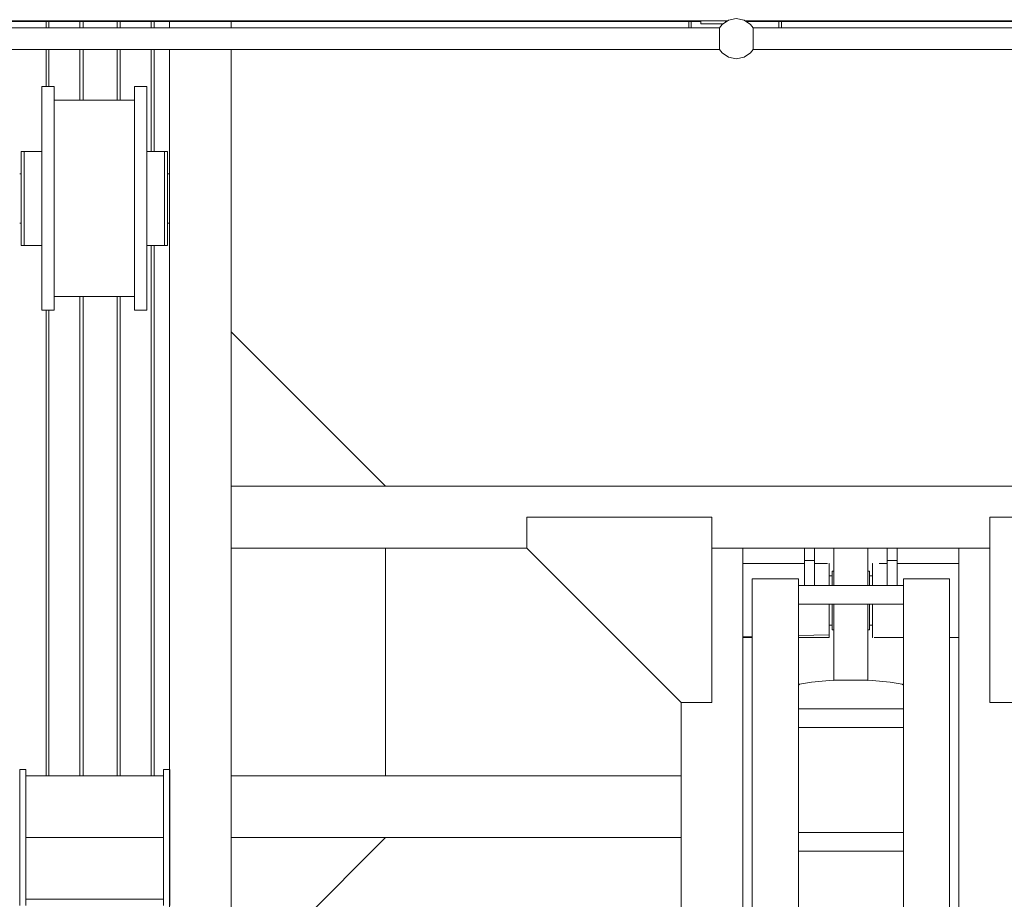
# Model space of a CAD drawing. Header units: millimetres. Extents: x 53056 to 116131, y -669674 to -625124.
# Tile 112 of 256: x 67467 to 69062, y -643171 to -641746. Entities that reach past the tile are written whole.
import ezdxf

# ---------------------------------------------------------------- set-up
doc = ezdxf.new("R2010")
doc.units = ezdxf.units.MM
doc.header["$MEASUREMENT"] = 0
doc.linetypes.add('DGN Style 1', pattern=[536.199087, 0.892178, -535.306909])
for name, color, linetype, lineweight in [('Side Cradle Hydraulic Arm Support', 7, 'Continuous', 0), ('Side Cradle Stbd', 7, 'Continuous', 0), ('Side Cradle Tower Platform', 7, 'Continuous', 0), ('Side Slip Rails', 7, 'Continuous', 0)]:
    doc.layers.add(name, color=color, linetype=linetype, lineweight=lineweight)

# ---------------------------------------------------------------- blocks, each defined once
blk = doc.blocks.new('*U85')
at = {"layer": 'Side Cradle Hydraulic Arm Support', "color": 7, "linetype": 'Continuous', "lineweight": 0}
for p, q in [((-175, -1059.4), (-175, 1359.5)), ((175, 1359.5), (175, -1059.4)), ((-160, 990.9), (-160, -1009.4)), ((-85, 990.9), (-85, -1009.4)), ((85, -968.7), (85, 990.9)), ((160, 990.9), (160, -1009.4)), ((-275, 216.7), (-275, -809.4)), ((85, -568.7), (-85, -568.7)), ((-85, -598.7), (85, -598.7)), ((-275, -690.5), (-275, -690.5)), ((-85, -768.7), (85, -768.7)), ((85, -798.7), (-85, -798.7)), ((83.1, -838.7), (85, -837.5)), ((27.5, -845.4), (-27.5, -845.4)), ((-175, -914.4), (-160, -914.4)), ((-160, -915.8), (-175, -915.4)), ((-160, -919), (-160, -919)), ((85, -914.4), (37.5, -914.4)), ((175, -914.4), (160, -914.4)), ((160, -919), (160, -919)), ((-30, -934.4), (-35, -934.4)), ((-30, -934.5), (-35, -934.5)), ((-30, -934.5), (-35, -934.5)), ((-35, -934.5), (-30, -934.5)), ((-35, -934.5), (-30, -934.5)), ((-27.5, -927.1), (-30, -927.1)), ((30, -927.1), (27.5, -927.1)), ((35, -934.4), (30, -934.4)), ((35, -934.5), (30, -934.5)), ((30, -934.5), (35, -934.5)), ((30, -934.5), (35, -934.5)), ((85, -968.7), (-85, -968.7)), ((85, -968.7), (85, -998.7)), ((-85, -998.7), (85, -998.7)), ((-75, -998.7), (-75, -1039.4)), ((-59, -1039.4), (-59, -998.7)), ((59, -1039.4), (59, -998.7)), ((75, -998.7), (75, -1039.4)), ((85, -1009.4), (85, -998.7)), ((-160, -1009.4), (-85, -1009.4)), ((-35, -1014.4), (-30, -1014.4)), ((-35, -1014.4), (-30, -1014.4)), ((-30, -1014.4), (-30, -1014.4)), ((-30, -1014.4), (-30, -1014.4)), ((30, -1014.4), (35, -1014.4)), ((35, -1014.4), (30, -1014.4)), ((30, -1014.4), (35, -1014.4)), ((160, -1009.4), (85, -1009.4)), ((-175, -1034.4), (-75, -1034.4)), ((-59, -1034.4), (-37.8, -1034.4)), ((-59, -1034.4), (-59, -1034.4)), ((-35.5, -1034.4), (-35, -1034.4)), ((-35, -1034.4), (-35, -1029.9)), ((-27.5, -1021.8), (-30, -1021.8)), ((30, -1021.8), (27.5, -1021.8)), ((35, -1029.9), (35, -1034.4)), ((35.8, -1034.4), (35, -1034.4)), ((59, -1034.4), (45.8, -1034.4)), ((175, -1034.4), (75, -1034.4)), ((-75, -1039.4), (-75, -1059.4)), ((-75, -1039.4), (-59, -1039.4)), ((-59, -1059.4), (-59, -1039.4)), ((59, -1059.4), (59, -1039.4)), ((75, -1039.4), (59, -1039.4)), ((75, -1039.4), (75, -1059.4)), ((-525, -1059.4), (-1003.6, -1059.4)), ((225, -1059.4), (-225, -1059.4)), ((-175, -1059.4), (-175, -1059.4)), ((-59, -1059.4), (-75, -1059.4)), ((59, -1059.4), (75, -1059.4)), ((59, -1059.4), (59, -1059.4)), ((75, -1059.4), (75, -1059.4)), ((1003.7, -1159.4), (-1003.6, -1159.4))]:
    blk.add_line(p, q, dxfattribs=at)
at = {"layer": 'Side Cradle Hydraulic Arm Support', "color": 7, "linetype": 'Continuous', "lineweight": 0, "extrusion": (0, 0, -1), "flags": 128}
for points in [[(525, -1109.4), (225, -1109.4), (225, -809.4), (275, -809.4), (525, -1059.4), (525, -1109.4)], [(-525, -1109.4), (-225, -1109.4), (-225, -809.4), (-275, -809.4), (-525, -1059.4), (-525, -1109.4)], [(85, -837.5), (83.1, -838.7), (63.6, -842.2), (34.4, -844.6), (0, -845.4), (-34.4, -844.6), (-63.6, -842.2), (-83.1, -838.7)], [(27.5, -844.8), (27.5, -845.4), (27.5, -968.7)], [(-27.5, -844.8), (-27.5, -844.8), (0, -845.4), (27.5, -844.8), (27.5, -844.8)], [(-27.5, -844.8), (-27.5, -845.4), (-27.5, -968.7)], [(175, -914.4), (175, -914.4), (175, -914.4)], [(85, -914.4), (35, -914.4), (35, -919), (85, -917.7)], [(85, -917.7), (35, -919), (35, -932), (35, -951.5), (35, -968.7)], [(-35.5, -914.4), (-35, -914.4), (-35, -919), (-35, -932), (-35, -951.5), (-35, -968.7)], [(30, -968.7), (30, -963.4), (30, -946.4), (30, -933.6), (30, -927.1), (30, -927.1)], [(-30, -968.7), (-30, -963.4), (-30, -946.4), (-30, -933.6), (-30, -927.1), (-30, -927.1)], [(35, -998.7), (35, -1016.9), (35, -1029.9)], [(30, -1021.8), (30, -1021.2), (30, -1013.4), (30, -999.7), (30, -998.7)], [(27.5, -998.7), (27.5, -1018.7), (27.5, -1045.3), (27.5, -1059.4)], [(-27.5, -998.7), (-27.5, -1018.7), (-27.5, -1045.3), (-27.5, -1059.4)], [(-30, -1021.8), (-30, -1021.2), (-30, -1013.4), (-30, -999.7), (-30, -998.7)], [(-35, -998.7), (-35, -1016.9), (-35, -1029.9)], [(-75, -1030.9), (-75, -1030.9), (-75, -1030.9)]]:
    blk.add_lwpolyline(points, dxfattribs=at)
at = {"layer": 'Side Cradle Stbd', "color": 7, "linetype": 'Continuous', "lineweight": 0}
for p, q in [((-1003.6, -340.5), (-753.6, -590.5)), ((-1003.6, -590.5), (-275, -590.5)), ((-275, -690.5), (-1003.6, -690.5)), ((-753.6, -1059.4), (-753.6, -690.5)), ((-1003.6, -1409.4), (-753.6, -1159.4))]:
    blk.add_line(p, q, dxfattribs=at)
blk = doc.blocks.new('*U55')
at = {"layer": 'Side Cradle Stbd', "color": 7, "linetype": 'Continuous', "lineweight": 0}
for p, q in [((-16884, 5640.1), (-16884, 5650.1)), ((-16784, 5640.1), (-16784, 5650.1)), ((-16884, 4393.4), (-16884, 5605.1)), ((-16784, 4078.8), (-16784, 5605.1)), ((-17090.5, 5545), (-17090.5, 5531.2)), ((-16940.5, 5545), (-16940.5, 5531.2)), ((-17070.5, 5522.8), (-16940.5, 5522.8)), ((-17119, 5440), (-17119, 5434.2)), ((-17090.5, 5434.2), (-17090.5, 5440)), ((-16887, 5440), (-16887, 5434.2)), ((-17119, 5417.7), (-17119, 5434.2)), ((-17070.5, 5433.2), (-17070.5, 5363.8)), ((-16920.5, 5433.2), (-16920.5, 5363.8)), ((-16887, 5417.7), (-16887, 5434.2)), ((-17126.5, 5403.8), (-17124, 5403.8)), ((-17124, 5400.8), (-17124, 5403.8)), ((-17124, 5400.8), (-17124, 5399.2)), ((-17124, 5399.2), (-17124, 5393)), ((-17124, 5393), (-17124, 5392.4)), ((-17124, 5392.4), (-17124, 5392.1)), ((-17124, 5392.1), (-17124, 5392.1)), ((-16887, 5403.8), (-16884, 5403.8)), ((-17119, 5363.8), (-17119, 5334.7)), ((-17124, 5348.5), (-17124, 5347.1)), ((-17124, 5335.5), (-17124, 5335.3)), ((-17124, 5335.3), (-17124, 5335.2)), ((-17124, 5335.2), (-17124, 5334.7)), ((-17124, 5334.7), (-17124, 5334.4)), ((-17124, 5326.9), (-17124, 5326.3)), ((-17124, 5323.8), (-17126.5, 5323.8)), ((-16884, 5323.8), (-16887, 5323.8)), ((-16940.5, 5204.8), (-17070.5, 5204.8)), ((-17126.5, 4438.8), (-17116.5, 4438.8)), ((-17126.5, 4393.4), (-17126.5, 4438.8)), ((-17116.5, 4438.8), (-17116.5, 4428.8)), ((-16893.5, 4438.8), (-16883.5, 4438.8)), ((-16893.5, 4428.8), (-16893.5, 4438.8)), ((-16883.5, 4438.8), (-16883.5, 4393.4)), ((-17116.5, 4393.4), (-17116.5, 4428.8)), ((-16893.5, 4428.8), (-17116.5, 4428.8)), ((-16893.5, 4428.8), (-16893.5, 4393.4)), ((-17126.5, 4388.8), (-17126.5, 4393.4)), ((-17116.5, 4328.8), (-17116.5, 4393.4)), ((-16893.5, 4393.4), (-16893.5, 4328.8)), ((-16884, 2878.8), (-16884, 4393.4)), ((-16883.5, 4393.4), (-16883.5, 4388.8)), ((-17116.5, 4328.8), (-17116.5, 4228.8)), ((-16893.5, 4328.8), (-17116.5, 4328.8)), ((-16893.5, 4228.8), (-16893.5, 4328.8)), ((-16893.5, 4228.8), (-17116.5, 4228.8)), ((-17116.5, 4228.8), (-17116.5, 4218.8)), ((-16893.5, 4218.8), (-16893.5, 4228.8))]:
    blk.add_line(p, q, dxfattribs=at)
at = {"layer": 'Side Cradle Stbd', "color": 7, "linetype": 'Continuous', "lineweight": 0, "flags": 128}
for points in [[(-17090.5, 5545), (-17070.5, 5545), (-17070.5, 5545)], [(-17070.5, 5433.2), (-17070.5, 5491.9), (-17070.5, 5531.2), (-17070.5, 5545)], [(-16940.5, 5545), (-16920.5, 5545), (-16920.5, 5545)], [(-16920.5, 5433.2), (-16920.5, 5491.9), (-16920.5, 5531.2), (-16920.5, 5545)], [(-17070.5, 5182.6), (-17070.5, 5182.6), (-17090.5, 5182.6), (-17090.5, 5196.4), (-17090.5, 5235.7), (-17090.5, 5294.5), (-17090.5, 5363.8), (-17090.5, 5433.2), (-17090.5, 5491.9), (-17090.5, 5531.2)], [(-16920.5, 5182.6), (-16920.5, 5182.6), (-16940.5, 5182.6), (-16940.5, 5196.4), (-16940.5, 5235.7), (-16940.5, 5294.5), (-16940.5, 5363.8), (-16940.5, 5433.2), (-16940.5, 5491.9), (-16940.5, 5531.2)], [(-17119, 5440), (-17119, 5440), (-17124, 5440), (-17124, 5434.2), (-17124, 5417.7), (-17124, 5393), (-17124, 5363.8), (-17124, 5334.7), (-17124, 5309.9), (-17124, 5293.4), (-17124, 5287.6), (-17119, 5287.6), (-17119, 5287.6)], [(-17090.5, 5440), (-17119, 5440), (-17119, 5440)], [(-16892, 5440), (-16892, 5440), (-16920.5, 5440)], [(-16887, 5440), (-16887, 5440), (-16892, 5440), (-16892, 5434.2), (-16892, 5417.7), (-16892, 5393), (-16892, 5393)], [(-17119, 5417.7), (-17119, 5393), (-17119, 5363.8), (-17119, 5334.7), (-17119, 5334.7)], [(-16887, 5417.7), (-16887, 5393), (-16887, 5363.8), (-16887, 5334.7), (-16887, 5309.9), (-16887, 5293.4), (-16887, 5287.6)], [(-16892, 5393), (-16892, 5363.8), (-16892, 5363.8)], [(-17070.5, 5182.6), (-17070.5, 5196.4), (-17070.5, 5235.7), (-17070.5, 5294.5), (-17070.5, 5363.8)], [(-16920.5, 5182.6), (-16920.5, 5196.4), (-16920.5, 5235.7), (-16920.5, 5294.5), (-16920.5, 5363.8)], [(-16892, 5363.8), (-16892, 5363.8), (-16892, 5334.7)], [(-17124, 5347.1), (-17124, 5335.5), (-17124, 5335.5), (-17124, 5335.5)], [(-17124, 5334.4), (-17124, 5326.9), (-17124, 5326.9)], [(-17124, 5326.3), (-17124, 5323.8), (-17124, 5323.8)], [(-17119, 5334.7), (-17119, 5334.7), (-17119, 5309.9), (-17119, 5293.4), (-17119, 5287.6), (-17090.5, 5287.6)], [(-17090.5, 5294.5), (-17090.5, 5307.9), (-17090.5, 5309.9), (-17090.5, 5309.9), (-17090.5, 5331.6), (-17090.5, 5334.7), (-17090.5, 5334.7), (-17090.5, 5334.7)], [(-16892, 5334.7), (-16892, 5334.7), (-16892, 5309.9), (-16892, 5293.4), (-16892, 5287.6)], [(-17090.5, 5293.4), (-17090.5, 5293.4), (-17090.5, 5294.5)], [(-17090.5, 5287.6), (-17090.5, 5287.6), (-17090.5, 5292.7), (-17090.5, 5293.4), (-17090.5, 5293.4)], [(-16920.5, 5287.6), (-16892, 5287.6), (-16892, 5287.6)], [(-16892, 5287.6), (-16892, 5287.6), (-16887, 5287.6), (-16887, 5287.6)], [(-17126.5, 4218.8), (-17126.5, 4238.3), (-17126.5, 4328.8), (-17126.5, 4388.8)], [(-16883.5, 4388.8), (-16883.5, 4328.8), (-16883.5, 4238.3), (-16883.5, 4218.8)]]:
    blk.add_lwpolyline(points, dxfattribs=at)
at = {"layer": 'Side Cradle Tower Platform', "color": 7, "linetype": 'Continuous', "lineweight": 0}
for p, q in [((-17362.6, 5651.6), (-15979.8, 5651.6)), ((-17360.4, 5650.1), (-16023.4, 5650.1)), ((-16042.9, 5650.1), (-16042.9, 5640.1)), ((-16038.9, 5650.1), (-16038.9, 5640.1)), ((-16023.4, 5646.6), (-16023.4, 5651.6)), ((-16023.4, 5646.6), (-15988.4, 5646.6)), ((-15988.4, 5646.6), (-15988.4, 5645.9)), ((-15983.4, 5651.6), (-15983.4, 5649.3)), ((-15983.4, 5650.1), (-15982.1, 5650.1)), ((-15951.9, 5651.6), (-14569.1, 5651.6)), ((-15949.6, 5650.1), (-14612.6, 5650.1)), ((-15896.9, 5640.1), (-15896.9, 5650.1)), ((-15892.9, 5650.1), (-15892.9, 5640.1)), ((-17349.3, 5640.1), (-15993.2, 5640.1)), ((-15938.5, 5640.1), (-14582.4, 5640.1)), ((-15993.2, 5605.1), (-17349.3, 5605.1)), ((-14582.4, 5605.1), (-15938.5, 5605.1))]:
    blk.add_line(p, q, dxfattribs=at)
at = {"layer": 'Side Cradle Tower Platform', "color": 7, "linetype": 'Continuous', "lineweight": 0, "flags": 128}
for points in [[(-15993.2, 5640.1), (-15988.8, 5645.6), (-15978.3, 5652.6), (-15965.9, 5655.1), (-15953.4, 5652.6), (-15942.9, 5645.6), (-15938.5, 5640.1)], [(-15993.1, 5611.3), (-15993.1, 5611.3), (-15993.1, 5611.7), (-15993.1, 5615.9), (-15993.1, 5616), (-15993.1, 5617.6), (-15993.1, 5622.1), (-15993.2, 5622.6), (-15993.2, 5624.3), (-15993.2, 5628.6), (-15993.1, 5629.3), (-15993.1, 5629.3), (-15993.1, 5630.8), (-15993.1, 5633.9), (-15993.1, 5633.9), (-15993.1, 5634.3), (-15993, 5634.9), (-15993, 5635), (-15993.2, 5635.2), (-15993.2, 5636), (-15993.2, 5638.7), (-15993.1, 5638.8), (-15993.1, 5639.1), (-15993.1, 5639.9), (-15993.2, 5640.1), (-15993.2, 5640.1)], [(-15938.5, 5640.1), (-15938.5, 5640.1), (-15938.5, 5639.1), (-15938.5, 5638.9), (-15938.6, 5638.8), (-15938.5, 5638.7), (-15938.5, 5636), (-15938.5, 5635.2), (-15938.7, 5635), (-15938.7, 5634.9), (-15938.6, 5634.3), (-15938.6, 5633.9), (-15938.6, 5633.9), (-15938.6, 5630.8), (-15938.6, 5629.3), (-15938.6, 5629.3), (-15938.6, 5624.4), (-15938.6, 5623.1), (-15938.5, 5622.6), (-15938.5, 5617.7), (-15938.5, 5616.6), (-15938.6, 5616), (-15938.6, 5615.9), (-15938.6, 5611.8), (-15938.6, 5611.3), (-15938.6, 5611.3), (-15938.6, 5610.9), (-15938.7, 5610.3), (-15938.7, 5610.2), (-15938.5, 5610), (-15938.5, 5607.5), (-15938.5, 5606.6), (-15938.6, 5606.4), (-15938.6, 5605.5), (-15938.6, 5605.3), (-15938.5, 5605.1), (-15938.5, 5605.1)], [(-15993.2, 5605.1), (-15993.2, 5605.1), (-15993.2, 5605.5), (-15993.2, 5606.3), (-15993.1, 5606.4), (-15993.2, 5606.6), (-15993.2, 5607.4), (-15993.2, 5610), (-15993, 5610.2), (-15993, 5610.3), (-15993.1, 5610.9), (-15993.1, 5611.3)], [(-15993.2, 5605.1), (-15988.8, 5599.6), (-15978.3, 5592.6), (-15965.9, 5590.1), (-15953.4, 5592.6), (-15942.9, 5599.6), (-15938.5, 5605.1)]]:
    blk.add_lwpolyline(points, dxfattribs=at)
at = {"layer": 'Side Slip Rails', "color": 7, "linetype": 'Continuous', "lineweight": 0}
for p, q in [((-17083.8, 5640.1), (-17083.8, 5650.1)), ((-17079.1, 5640.1), (-17079.1, 5650.1)), ((-17028.8, 5640.1), (-17028.8, 5650.1)), ((-17023.8, 5640.1), (-17023.8, 5650.1)), ((-16968.8, 5640.1), (-16968.8, 5650.1)), ((-16963.8, 5640.1), (-16963.8, 5650.1)), ((-16913.4, 5640.1), (-16913.4, 5650.1)), ((-16908.8, 5640.1), (-16908.8, 5650.1)), ((-17083.8, 5545), (-17083.8, 5605.1)), ((-17079.1, 5545), (-17079.1, 5605.1)), ((-17028.8, 5522.8), (-17028.8, 5605.1)), ((-17023.8, 5522.8), (-17023.8, 5605.1)), ((-16968.8, 5522.8), (-16968.8, 5605.1)), ((-16963.8, 5522.8), (-16963.8, 5605.1)), ((-16913.4, 5440), (-16913.4, 5605.1)), ((-16908.8, 5440), (-16908.8, 5605.1)), ((-16913.4, 4428.8), (-16913.4, 5287.6)), ((-16908.8, 4428.8), (-16908.8, 5287.6)), ((-17028.8, 4428.8), (-17028.8, 5204.8)), ((-17023.8, 4428.8), (-17023.8, 5204.8)), ((-16968.8, 4428.8), (-16968.8, 5204.8)), ((-16963.8, 4428.8), (-16963.8, 5204.8)), ((-17083.8, 4428.8), (-17083.8, 5182.6)), ((-17079.1, 4428.8), (-17079.1, 5182.6))]:
    blk.add_line(p, q, dxfattribs=at)
at = {"layer": 'Side Cradle Stbd', "color": 7, "linetype": 'Continuous', "lineweight": 0, "extrusion": (0, 0, -1), "rotation": 180}
blk.add_blockref('*U85', (15780.4, 3738.3), dxfattribs=at)

msp = doc.modelspace()

# ---------------------------------------------------------------- block references
at = {"color": 7, "linetype": 'DGN Style 1', "lineweight": 0}
msp.add_blockref('*U55', (84593.95, -647399.35), dxfattribs=at)

doc.saveas('drawing.dxf')
